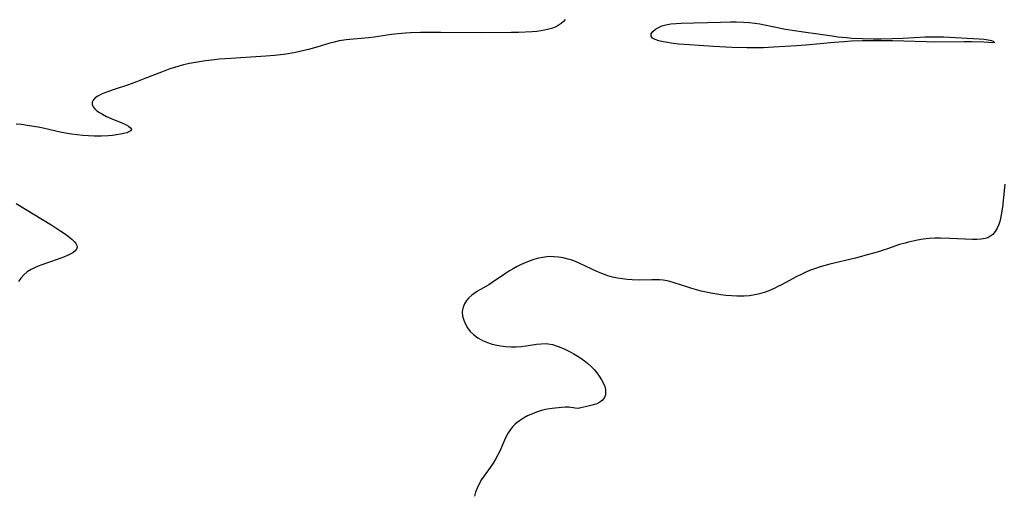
# Model space of a CAD drawing. Header units: inches. Extents: x 1073367 to 1082519, y 1569854 to 1574957.
# Tile 37 of 256: x 1074061 to 1074392, y 1573692 to 1573850. Entities that reach past the tile are written whole.
import ezdxf

# ---------------------------------------------------------------- set-up
doc = ezdxf.new("R2010")
doc.units = ezdxf.units.IN
doc.header["$MEASUREMENT"] = 0
doc.layers.add('CGG_CurvaNivelLidar_v1', color=7, linetype='Continuous', lineweight=30, true_color=0x008008)

msp = doc.modelspace()

# ---------------------------------------------------------------- linework, layer by layer
at = {"layer": 'CGG_CurvaNivelLidar_v1'}
for points in [[(1074244.5462, 1573850.4104, 64), (1074244.0027, 1573849.6622, 64), (1074243.2846, 1573848.986, 64), (1074242.2683, 1573848.3316, 64), (1074241.1791, 1573847.8104, 64), (1074239.9783, 1573847.3614, 64), (1074238.6899, 1573846.9877, 64), (1074237.6314, 1573846.7511, 64), (1074236.5388, 1573846.5648, 64), (1074235.0482, 1573846.3914, 64), (1074233.5224, 1573846.2775, 64), (1074228.8949, 1573846.0612, 64), (1074226.4281, 1573845.9901, 64), (1074216.289, 1573845.9419, 64), (1074202.8134, 1573846.053, 64), (1074199.8455, 1573846.0526, 64), (1074196.0315, 1573845.9889, 64), (1074192.6876, 1573845.8758, 64), (1074191.021, 1573845.7887, 64), (1074188.548, 1573845.6031, 64), (1074186.2822, 1573845.3606, 64), (1074180.4871, 1573844.4917, 64), (1074178.5634, 1573844.2315, 64), (1074171.0392, 1573843.5366, 64), (1074168.7365, 1573843.1885, 64), (1074167.0742, 1573842.8108, 64), (1074165.6055, 1573842.4036, 64), (1074161.1855, 1573841.0505, 64), (1074158.3786, 1573840.285, 64), (1074156.9568, 1573839.9448, 64), (1074154.0875, 1573839.3434, 64), (1074151.5689, 1573838.9059, 64), (1074150.023, 1573838.6815, 64), (1074146.9948, 1573838.3274, 64), (1074144.0321, 1573838.0675, 64), (1074132.3016, 1573837.3046, 64), (1074128.4732, 1573837.0114, 64), (1074126.8076, 1573836.8545, 64), (1074123.8007, 1573836.5025, 64), (1074121.1212, 1573836.1044, 64), (1074118.4946, 1573835.6292, 64), (1074116.3874, 1573835.1549, 64), (1074114.8675, 1573834.7466, 64), (1074113.3584, 1573834.2901, 64), (1074111.859, 1573833.7922, 64), (1074109.0443, 1573832.753, 64), (1074103.4498, 1573830.5167, 64), (1074100.632, 1573829.436, 64), (1074097.9665, 1573828.4918, 64), (1074092.8004, 1573826.7807, 64), (1074091.2457, 1573826.2391, 64), (1074090.0116, 1573825.7661, 64), (1074088.8685, 1573825.2676, 64), (1074087.699, 1573824.6495, 64), (1074086.7992, 1573824.0248, 64), (1074086.1383, 1573823.3479, 64), (1074085.7835, 1573822.6118, 64), (1074085.7817, 1573821.8645, 64), (1074086.0755, 1573821.0968, 64), (1074086.6287, 1573820.3486, 64), (1074087.3393, 1573819.706, 64), (1074088.2037, 1573819.1059, 64), (1074089.1837, 1573818.5412, 64), (1074090.6036, 1573817.8389, 64), (1074092.1013, 1573817.1842, 64), (1074096.3341, 1573815.4545, 64), (1074097.2102, 1573815.0369, 64), (1074097.9743, 1573814.6065, 64), (1074098.6753, 1573814.0623, 64), (1074098.9535, 1573813.5418, 64), (1074098.7166, 1573813.0548, 64), (1074098.0404, 1573812.6217, 64), (1074097.3764, 1573812.3635, 64), (1074096.4041, 1573812.0911, 64), (1074095.2532, 1573811.8489, 64), (1074093.984, 1573811.6427, 64), (1074092.6255, 1573811.4736, 64), (1074091.2001, 1573811.345, 64), (1074088.918, 1573811.2362, 64), (1074086.4048, 1573811.2444, 64), (1074084.5268, 1573811.3305, 64), (1074082.6401, 1573811.4716, 64), (1074080.7525, 1573811.6565, 64), (1074078.8667, 1573811.8822, 64), (1074076.83, 1573812.194, 64), (1074075.0444, 1573812.5488, 64), (1074069.3572, 1573813.8666, 64), (1074067.5739, 1573814.2142, 64), (1074063.9203, 1573814.8255, 64), (1074062.0787, 1573815.0778, 64), (1074060.2292, 1573815.2816, 64)], [(1074392.1891, 1573795.0516, 64.5), (1074391.4186, 1573787.4242, 64.5), (1074391.0232, 1573784.783, 64.5), (1074390.7651, 1573783.5577, 64.5), (1074390.4916, 1573782.5421, 64.5), (1074390.1646, 1573781.5714, 64.5), (1074389.6111, 1573780.3094, 64.5), (1074388.9391, 1573779.1801, 64.5), (1074388.1382, 1573778.2182, 64.5), (1074387.1906, 1573777.4683, 64.5), (1074386.4636, 1573777.1045, 64.5), (1074385.6707, 1573776.8396, 64.5), (1074384.3136, 1573776.5808, 64.5), (1074382.8529, 1573776.4721, 64.5), (1074381.3162, 1573776.4745, 64.5), (1074373.7482, 1573776.8911, 64.5), (1074370.6509, 1573776.9526, 64.5), (1074368.7449, 1573776.9211, 64.5), (1074366.7869, 1573776.8114, 64.5), (1074364.8476, 1573776.6026, 64.5), (1074362.9332, 1573776.2818, 64.5), (1074359.9026, 1573775.6216, 64.5), (1074358.774, 1573775.3367, 64.5), (1074356.8988, 1573774.7844, 64.5), (1074352.8699, 1573773.3939, 64.5), (1074351.3478, 1573772.8989, 64.5), (1074349.812, 1573772.4254, 64.5), (1074346.4297, 1573771.4518, 64.5), (1074342.0555, 1573770.264, 64.5), (1074333.4208, 1573768.2009, 64.5), (1074330.2545, 1573767.3164, 64.5), (1074328.6941, 1573766.8098, 64.5), (1074327.2782, 1573766.2929, 64.5), (1074325.8813, 1573765.7264, 64.5), (1074324.0993, 1573764.9217, 64.5), (1074322.3447, 1573764.0552, 64.5), (1074317.1952, 1573761.3066, 64.5), (1074315.9811, 1573760.6892, 64.5), (1074314.7581, 1573760.1004, 64.5), (1074312.9598, 1573759.315, 64.5), (1074311.4263, 1573758.7446, 64.5), (1074309.8687, 1573758.2695, 64.5), (1074308.2872, 1573757.9053, 64.5), (1074306.5162, 1573757.6464, 64.5), (1074304.723, 1573757.5134, 64.5), (1074303.49, 1573757.4812, 64.5), (1074302.252, 1573757.491, 64.5), (1074300.3977, 1573757.5778, 64.5), (1074298.5412, 1573757.7436, 64.5), (1074296.8837, 1573757.9534, 64.5), (1074293.5322, 1573758.5162, 64.5), (1074290.2898, 1573759.2074, 64.5), (1074288.6881, 1573759.6137, 64.5), (1074287.0798, 1573760.0752, 64.5), (1074285.4914, 1573760.5777, 64.5), (1074281.1886, 1573762.002, 64.5), (1074279.7538, 1573762.3982, 64.5), (1074278.804, 1573762.6114, 64.5), (1074277.5321, 1573762.8183, 64.5), (1074276.2485, 1573762.9407, 64.5), (1074274.9548, 1573762.9971, 64.5), (1074273.6534, 1573763.0055, 64.5), (1074269.4323, 1573762.9121, 64.5), (1074267.093, 1573762.9419, 64.5), (1074265.434, 1573763.0587, 64.5), (1074263.7819, 1573763.2575, 64.5), (1074262.1414, 1573763.5362, 64.5), (1074260.5185, 1573763.8974, 64.5), (1074258.9197, 1573764.3485, 64.5), (1074256.8823, 1573765.0783, 64.5), (1074255.2502, 1573765.7632, 64.5), (1074249.5237, 1573768.4466, 64.5), (1074248.2657, 1573768.9967, 64.5), (1074246.9181, 1573769.5224, 64.5), (1074245.5522, 1573769.965, 64.5), (1074243.9615, 1573770.3458, 64.5), (1074242.3513, 1573770.5984, 64.5), (1074240.7322, 1573770.7311, 64.5), (1074239.5991, 1573770.7513, 64.5), (1074238.4683, 1573770.6995, 64.5), (1074237.0429, 1573770.5167, 64.5), (1074235.6245, 1573770.2197, 64.5), (1074234.0431, 1573769.7751, 64.5), (1074232.4754, 1573769.2294, 64.5), (1074231.1236, 1573768.6804, 64.5), (1074229.7873, 1573768.0718, 64.5), (1074228.4688, 1573767.41, 64.5), (1074227.1697, 1573766.6982, 64.5), (1074225.8938, 1573765.9412, 64.5), (1074224.2426, 1573764.879, 64.5), (1074220.0506, 1573762.0212, 64.5), (1074218.9081, 1573761.3022, 64.5), (1074215.1986, 1573759.1384, 64.5), (1074214.0043, 1573758.3807, 64.5), (1074213.2738, 1573757.8523, 64.5), (1074212.2812, 1573756.9752, 64.5), (1074211.433, 1573756.0034, 64.5), (1074210.7547, 1573754.9497, 64.5), (1074210.2819, 1573753.8233, 64.5), (1074210.0846, 1573752.9168, 64.5), (1074210.0346, 1573752.1801, 64.5), (1074210.1577, 1573750.827, 64.5), (1074210.5155, 1573749.4673, 64.5), (1074211.0743, 1573748.1294, 64.5), (1074211.8148, 1573746.8431, 64.5), (1074212.7199, 1573745.65, 64.5), (1074213.7865, 1573744.5681, 64.5), (1074215.2187, 1573743.482, 64.5), (1074216.8154, 1573742.5774, 64.5), (1074218.473, 1573741.8763, 64.5), (1074219.763, 1573741.4644, 64.5), (1074221.0903, 1573741.1331, 64.5), (1074222.8821, 1573740.8015, 64.5), (1074224.7015, 1573740.5854, 64.5), (1074226.4354, 1573740.4892, 64.5), (1074228.168, 1573740.4972, 64.5), (1074229.8466, 1573740.6036, 64.5), (1074231.5017, 1573740.7922, 64.5), (1074234.907, 1573741.32, 64.5), (1074236.5548, 1573741.5108, 64.5), (1074238.1645, 1573741.548, 64.5), (1074238.8301, 1573741.4963, 64.5), (1074240.3674, 1573741.2137, 64.5), (1074241.9037, 1573740.7496, 64.5), (1074243.4391, 1573740.1496, 64.5), (1074244.9724, 1573739.4506, 64.5), (1074246.2139, 1573738.8279, 64.5), (1074247.4436, 1573738.1604, 64.5), (1074248.6517, 1573737.4469, 64.5), (1074249.8924, 1573736.6414, 64.5), (1074251.087, 1573735.7851, 64.5), (1074252.2392, 1573734.8666, 64.5), (1074253.3145, 1573733.898, 64.5), (1074254.2917, 1573732.8767, 64.5), (1074255.1889, 1573731.7614, 64.5), (1074255.9966, 1573730.626, 64.5), (1074256.8099, 1573729.3856, 64.5), (1074257.4828, 1573728.1403, 64.5), (1074257.8691, 1573727.1222, 64.5), (1074258.1029, 1573726.108, 64.5), (1074258.174, 1573725.125, 64.5), (1074258.0936, 1573724.3427, 64.5), (1074257.7955, 1573723.469, 64.5), (1074257.1504, 1573722.5838, 64.5), (1074256.2752, 1573721.8999, 64.5), (1074255.2394, 1573721.3879, 64.5), (1074254.1304, 1573721.0302, 64.5), (1074251.8734, 1573720.4868, 64.5), (1074249.8981, 1573719.9525, 64.5), (1074248.949, 1573719.8244, 64.5), (1074247.9732, 1573719.8789, 64.5), (1074245.8609, 1573720.1705, 64.5), (1074244.6381, 1573720.1947, 64.5), (1074243.3186, 1573720.1226, 64.5), (1074240.2336, 1573719.819, 64.5), (1074238.5002, 1573719.5528, 64.5), (1074236.9192, 1573719.1856, 64.5), (1074235.3437, 1573718.7039, 64.5), (1074233.7885, 1573718.1218, 64.5), (1074231.9507, 1573717.2895, 64.5), (1074230.5428, 1573716.5262, 64.5), (1074229.2113, 1573715.669, 64.5), (1074228.4549, 1573715.1, 64.5), (1074227.7434, 1573714.4852, 64.5), (1074226.9151, 1573713.6308, 64.5), (1074226.1759, 1573712.6977, 64.5), (1074225.4501, 1573711.5634, 64.5), (1074224.8111, 1573710.3602, 64.5), (1074224.229, 1573709.1091, 64.5), (1074222.6347, 1573705.4611, 64.5), (1074222.0077, 1573704.1685, 64.5), (1074221.2363, 1573702.7591, 64.5), (1074220.3936, 1573701.3931, 64.5), (1074219.3922, 1573699.9325, 64.5), (1074217.4055, 1573697.2044, 64.5), (1074216.5101, 1573695.8807, 64.5), (1074215.6947, 1573694.4727, 64.5), (1074215.0111, 1573693.0141, 64.5), (1074214.5219, 1573691.6726, 64.5), (1074214.1175, 1573690.3119, 64.5)], [(1074060.2083, 1573788.6512, 64), (1074072.2202, 1573781.3035, 64), (1074074.9462, 1573779.5696, 64), (1074076.1321, 1573778.7652, 64), (1074077.2466, 1573777.9644, 64), (1074078.2682, 1573777.1731, 64), (1074079.0396, 1573776.5148, 64), (1074079.7013, 1573775.8694, 64), (1074080.2709, 1573775.1738, 64), (1074080.6274, 1573774.4995, 64), (1074080.716, 1573773.851, 64), (1074080.4854, 1573773.2179, 64), (1074079.9723, 1573772.6185, 64), (1074079.2322, 1573772.055, 64), (1074078.6181, 1573771.6907, 64), (1074077.9329, 1573771.3404, 64), (1074076.5151, 1573770.7162, 64), (1074074.0064, 1573769.7708, 64), (1074068.8788, 1573768.036, 64), (1074067.6172, 1573767.5695, 64), (1074066.397, 1573767.0555, 64), (1074065.238, 1573766.4679, 64), (1074063.9566, 1573765.6376, 64), (1074062.8116, 1573764.6738, 64), (1074061.8272, 1573763.583, 64), (1074061.0375, 1573762.3641, 64)]]:
    msp.add_polyline3d(points, dxfattribs=at)
msp.add_polyline3d([(1074388.5, 1573842.5662, 64), (1074385.1586, 1573842.7832, 64), (1074380.9849, 1573842.9137, 64), (1074378.5226, 1573842.9268, 64), (1074368.5004, 1573842.819, 64), (1074365.8018, 1573842.8743, 64), (1074358.2639, 1573843.1565, 64), (1074354.4495, 1573843.2378, 64), (1074348.7253, 1573843.2592, 64), (1074344.469, 1573843.2008, 64), (1074340.679, 1573843.0752, 64), (1074338.1823, 1573842.9333, 64), (1074334.8628, 1573842.6629, 64), (1074325.3455, 1573841.7882, 64), (1074322.2084, 1573841.5359, 64), (1074318.4689, 1573841.2837, 64), (1074314.5823, 1573841.0595, 64), (1074311.2239, 1573840.904, 64), (1074308.4015, 1573840.8496, 64), (1074305.6318, 1573840.8666, 64), (1074300.6692, 1573841.0202, 64), (1074294.3539, 1573841.3181, 64), (1074286.2847, 1573841.8391, 64), (1074282.6509, 1573842.1549, 64), (1074280.8997, 1573842.3495, 64), (1074278.3151, 1573842.7187, 64), (1074277.4663, 1573842.8765, 64), (1074276.0514, 1573843.2152, 64), (1074274.858, 1573843.6291, 64), (1074273.967, 1573844.1316, 64), (1074273.483, 1573844.7417, 64), (1074273.5114, 1573845.5187, 64), (1074274.0243, 1573846.3542, 64), (1074274.9285, 1573847.1582, 64), (1074275.9221, 1573847.7411, 64), (1074277.0911, 1573848.2309, 64), (1074278.396, 1573848.6146, 64), (1074280.0632, 1573848.918, 64), (1074281.8308, 1573849.0885, 64), (1074283.5427, 1573849.1634, 64), (1074296.7777, 1573849.5123, 64), (1074300.1536, 1573849.563, 64), (1074302.0482, 1573849.5522, 64), (1074304.4585, 1573849.4718, 64), (1074306.3831, 1573849.3466, 64), (1074308.2936, 1573849.1453, 64), (1074309.9264, 1573848.8958, 64), (1074311.5511, 1573848.5935, 64), (1074318.5526, 1573847.1658, 64), (1074321.5672, 1573846.6597, 64), (1074324.5639, 1573846.2066, 64), (1074334.2452, 1573844.8482, 64), (1074336.1016, 1573844.6037, 64), (1074339.0122, 1573844.2936, 64), (1074340.8199, 1573844.1602, 64), (1074344.4442, 1573843.996, 64), (1074348.0753, 1573843.9258, 64), (1074350.7441, 1573843.9189, 64), (1074354.4077, 1573843.9652, 64), (1074358.0679, 1573844.0853, 64), (1074365.4129, 1573844.5155, 64), (1074367.0251, 1573844.5831, 64), (1074370.0257, 1573844.6078, 64), (1074371.6777, 1573844.561, 64), (1074383.6431, 1573843.8706, 64), (1074385.2844, 1573843.7416, 64), (1074386.6626, 1573843.5706, 64), (1074387.7139, 1573843.3461, 64), (1074388.3335, 1573843.0991, 64), (1074388.5809, 1573842.8933, 64), (1074388.6327, 1573842.7628, 64), (1074388.599, 1573842.6526, 64)], close=True, dxfattribs=at)

doc.saveas('drawing.dxf')
